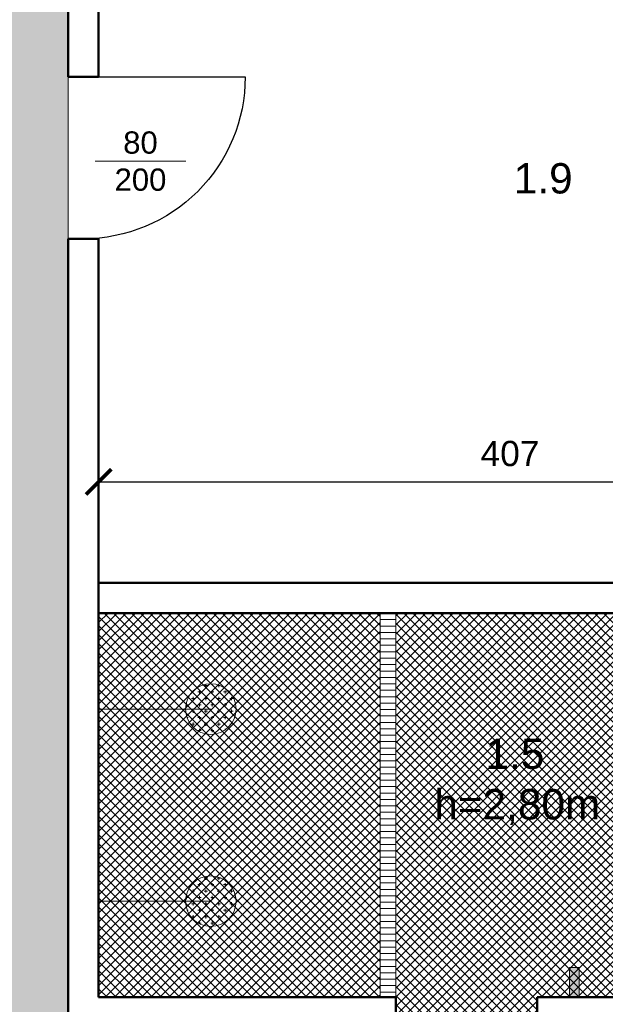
# Model space of a CAD drawing. Header units: metres. Extents: x 158874 to 185002, y -166493 to -154354.
# Tile 34 of 95: x 179461 to 179751, y -159020 to -158533. Entities that reach past the tile are written whole.
import ezdxf

# ---------------------------------------------------------------- set-up
doc = ezdxf.new("R2010")
doc.units = ezdxf.units.M
for name, color, linetype, lineweight in [('2 (średnia)', 1, 'Continuous', 25), ('3 (cienka)', 252, 'Continuous', 9), ('gruba50', 7, 'Continuous', 50), ('Wymiarowanie', 1, 'Continuous', 9), ('wymiarowanie9', 1, 'Continuous', 9)]:
    doc.layers.add(name, color=color, linetype=linetype, lineweight=lineweight)
doc.styles.add('Opisowy', font='arial.ttf')
doc.styles.get("Standard").update_dxf_attribs({"font": 'arial.ttf'})
doc.dimstyles.new('Kopia Opisowy', dxfattribs={"dimscale": 0, "dimtxt": 2.5, "dimasz": 2.5, "dimexe": 1.25, "dimexo": 0.625, "dimgap": 1.5, "dimtad": 1, "dimdec": 0, "dimtxsty": 'Opisowy', "dimblk": 'ARCHTICK', "dimcen": 2.5, "dimadec": 0, "dimazin": 0, "dimtfac": 1, "dimtdec": 0, "dimtmove": 0, "dimatfit": 3, "dimldrblk": 'NONE', "dimfxl": 1, "dimarcsym": 0})
pattern_1 = [(0, (0, -181.8203), (3.175, 3.175), [1.5875, -4.7625]), (90, (0.7937, -182.614), (-3.175, 3.175), [1.5875, -4.7625])]

# ---------------------------------------------------------------- blocks, each defined once
blk = doc.blocks.new('*U357')
at = {"color": 0, "linetype": 'ByBlock', "ltscale": 10}
blk.add_lwpolyline([(0, 0), (0, -1000, -0.414214), (-1000, 0)], format="xyb", dxfattribs=at)
blk = doc.blocks.new('_ArchTick')
at = {"color": 0, "linetype": 'ByBlock', "const_width": 0.15}
blk.add_lwpolyline([(-0.5, -0.5), (0.5, 0.5)], dxfattribs=at)
blk = doc.blocks.new('*D430')
at = {"layer": 'Defpoints', "color": 0, "ltscale": 0.2, "transparency": 16777216}
for p in [(179907.32, -158761.21), (179500.32, -158811.1), (179907.32, -158811.1)]:
    blk.add_point(p, dxfattribs=at)
at = {"layer": 'wymiarowanie9', "color": 0, "lineweight": -2, "ltscale": 0.2, "transparency": 16777216}
for p, q in [((179500.32, -158807.97), (179500.32, -158754.96)), ((179907.32, -158807.97), (179907.32, -158754.96)), ((179500.32, -158761.21), (179907.32, -158761.21))]:
    blk.add_line(p, q, dxfattribs=at)
at = {"layer": 'wymiarowanie9', "color": 0, "lineweight": -2, "ltscale": 0.2, "transparency": 16777216, "xscale": 12.5, "yscale": 12.5, "zscale": 12.5, "rotation": 180}
blk.add_blockref('_ArchTick', (179500.32, -158761.21), dxfattribs=at)
at = {"layer": 'wymiarowanie9', "color": 0, "lineweight": -2, "ltscale": 0.2, "transparency": 16777216, "xscale": 12.5, "yscale": 12.5, "zscale": 12.5}
blk.add_blockref('_ArchTick', (179907.32, -158761.21), dxfattribs=at)
at = {"layer": 'wymiarowanie9', "color": 0, "ltscale": 0.2, "transparency": 16777216, "insert": (179703.82, -158747.32), "char_height": 12.5, "attachment_point": 5, "style": 'Opisowy'}
blk.add_mtext('407', dxfattribs=at)
blk = doc.blocks.new('_None')

msp = doc.modelspace()

# ---------------------------------------------------------------- hatches: boundary and pattern name
at = {"layer": 'wymiarowanie9', "ltscale": 0.2, "true_color": 0x93278f, "transparency": 33554508}
h = msp.add_hatch(color=217, dxfattribs=at)
h.dxf.hatch_style = 1
h.paths.add_polyline_path([(179505.62, -158623.36), (179536.76, -158623.36), (179536.76, -158582.32), (179505.62, -158582.32)], flags=24)
edge = h.paths.add_edge_path()
edge.add_line((179485.32, -159041.1), (179485.32, -158499.1))
edge.add_line((179485.32, -158499.1), (179436.68, -158499.1))
edge.add_line((179436.68, -158499.1), (179356.68, -158499.1))
edge.add_line((179356.68, -158499.1), (179355.32, -158499.1))
edge.add_line((179355.32, -158499.1), (179355.32, -159010.1))
edge.add_line((179355.32, -159010.1), (179355.32, -159103.1))
edge.add_line((179355.32, -159103.1), (179355.32, -159299.1))
edge.add_line((179355.32, -159299.1), (179379.64, -159299.1))
edge.add_line((179379.64, -159299.1), (179469.64, -159299.1))
edge.add_line((179469.64, -159299.1), (179485.32, -159299.1))
edge.add_line((179485.32, -159299.1), (179485.32, -159121.1))
edge.add_line((179485.32, -159121.1), (179492.82, -159121.1))
edge.add_arc((179492.82, -159041.1), 80, 270, 275.3794)
edge.add_line((179500.32, -159120.74), (179500.32, -159041.1))
edge.add_line((179500.32, -159041.1), (179492.82, -159041.1))
edge.add_line((179492.82, -159041.1), (179485.32, -159041.1))
at = {"layer": 'wymiarowanie9', "ltscale": 0.2, "true_color": 0xafd9aa, "transparency": 33554508}
h = msp.add_hatch(dxfattribs=at)
h.set_pattern_fill('ANSI37', color=9)
edge = h.paths.add_edge_path()
edge.add_line((179639.53, -158826.1), (179500.32, -158826.1))
edge.add_line((179500.32, -158826.1), (179500.32, -159016.1))
edge.add_line((179500.32, -159016.1), (179647.33, -159016.1))
edge.add_line((179647.33, -159016.1), (179647.33, -159023.6))
edge.add_arc((179717.33, -159023.6), 70, 180, 186.1506)
edge.add_line((179647.74, -159031.1), (179717.33, -159031.1))
edge.add_line((179717.33, -159031.1), (179717.33, -159016.1))
edge.add_line((179717.33, -159016.1), (179639.53, -159016.1))
edge.add_line((179639.53, -159016.1), (179639.53, -158826.1))
h.paths.add_polyline_path([(179903.32, -158877.18), (179907.32, -158877.18), (179907.32, -158826.1), (179647.33, -158826.1), (179647.33, -159016.1), (179907.32, -159016.1), (179907.32, -158995.18), (179903.32, -158995.18)])
at = {"layer": 'wymiarowanie9', "ltscale": 0.2}
h = msp.add_hatch(dxfattribs=at)
h.set_pattern_fill('ANSI31', color=256, angle=135)
h.set_pattern_definition([(180, (-77.8, 0), (-2e-16, -3.175), [])])
h.paths.add_polyline_path([(179647.33, -158826.1), (179639.53, -158826.1), (179639.53, -159016.1), (179647.33, -159016.1)])
h = msp.add_hatch(dxfattribs=at)
h.set_pattern_fill('CROSS', color=256, scale=0.5)
h.set_pattern_definition(pattern_1)
h.paths.add_polyline_path([(179568.32, -158873.6, 1), (179543.32, -158873.6, 1)])
h = msp.add_hatch(dxfattribs=at)
h.set_pattern_fill('CROSS', color=256, scale=0.5)
h.set_pattern_definition(pattern_1)
h.paths.add_polyline_path([(179543.32, -158968.6, 1), (179568.32, -158968.6, 1)])
h = msp.add_hatch(color=256, dxfattribs=at)
h.dxf.hatch_style = 1
h.paths.add_polyline_path([(179738.06, -159001.44), (179733.17, -159001.44), (179733.17, -159016.1), (179738.06, -159016.1)])

# ---------------------------------------------------------------- linework, layer by layer
at = {"layer": '3 (cienka)', "color": 0}
msp.add_line((179543.52, -158602.74), (179498.57, -158602.74), dxfattribs=at)
at = {"layer": 'gruba50', "color": 0, "ltscale": 0.2}
for p, q in [((179500.32, -158811.1), (179907.32, -158811.1)), ((179500.32, -158826.1), (179907.32, -158826.1)), ((179500.32, -159016.1), (179647.33, -159016.1)), ((179647.33, -159016.1), (179647.33, -159031.1)), ((179717.33, -159016.1), (179907.32, -159016.1)), ((179717.33, -159016.1), (179717.33, -159031.1))]:
    msp.add_line(p, q, dxfattribs=at)
for points in [[(179485.32, -158499.1), (179485.32, -158561.08)], [(179500.32, -158499.1), (179500.32, -158561.08)], [(179485.32, -158561.08), (179500.32, -158561.08)], [(179485.32, -158641.08), (179485.32, -159041.1)], [(179485.32, -158641.08), (179500.32, -158641.08)], [(179500.32, -158641.08), (179500.32, -159016.1)]]:
    msp.add_lwpolyline(points, dxfattribs=at)
at = {"layer": 'wymiarowanie9', "color": 0, "ltscale": 0.2}
msp.add_line((179485.32, -158561.08), (179485.32, -158641.08), dxfattribs=at)
at = {"layer": 'wymiarowanie9', "color": 1, "ltscale": 0.2}
for p, q in [((179639.53, -158826.1), (179639.53, -159016.1)), ((179647.33, -158826.1), (179647.33, -159016.1)), ((179555.82, -158873.6), (179500.32, -158873.6)), ((179555.82, -158968.6), (179500.32, -158968.6))]:
    msp.add_line(p, q, dxfattribs=at)
at = {"layer": 'wymiarowanie9', "ltscale": 0.2}
for p, q in [((179733.17, -159016.1), (179733.17, -159001.44)), ((179733.17, -159001.44), (179738.06, -159001.44)), ((179738.06, -159001.44), (179738.06, -159016.1))]:
    msp.add_line(p, q, dxfattribs=at)
at = {"layer": 'wymiarowanie9', "color": 1, "ltscale": 0.2}
for centre in [(179555.82, -158873.6), (179555.82, -158968.6)]:
    msp.add_circle(centre, 12.5, dxfattribs=at)

# ---------------------------------------------------------------- block references
at = {"layer": '2 (średnia)', "color": 0, "xscale": 0.08, "yscale": 0.08, "zscale": 0.08, "rotation": 90}
msp.add_blockref('*U357', (179492.82, -158561.08), dxfattribs=at)

# ---------------------------------------------------------------- texts
at = {"layer": '3 (cienka)', "color": 0, "insert": (179521.04, -158602.74), "char_height": 11, "attachment_point": 5}
msp.add_mtext_dynamic_manual_height_columns('\\pxqc;80\\P200', width=30.4029, gutter_width=12.5, heights=[0], dxfattribs=at)
at = {"layer": 'Wymiarowanie', "color": 0, "char_height": 15, "attachment_point": 1, "style": 'Opisowy'}
for s, insert in [('\\A1;\\pxqc;1.9', (179680.32, -158603.67)), ('\\A1;\\pxqc;1.5 \\P\\pq*;h=2,80m', (179666.34, -158888.17))]:
    msp.add_mtext_dynamic_manual_height_columns(s, width=79.8241, gutter_width=20, heights=[0], dxfattribs=dict(at, insert=insert))

# ---------------------------------------------------------------- dimensions: what is measured, and where the dimension line sits
at = {"layer": 'wymiarowanie9', "color": 0, "ltscale": 0.2}
dim = msp.add_linear_dim(base=(179907.32, -158761.21), p1=(179500.32, -158811.1), p2=(179907.32, -158811.1), dimstyle='Kopia Opisowy', dxfattribs=at)
dim.commit()
dim.dimension.update_dxf_attribs({"geometry": '*D430', "text_midpoint": (179703.82, -158747.32)})

doc.saveas('drawing.dxf')
